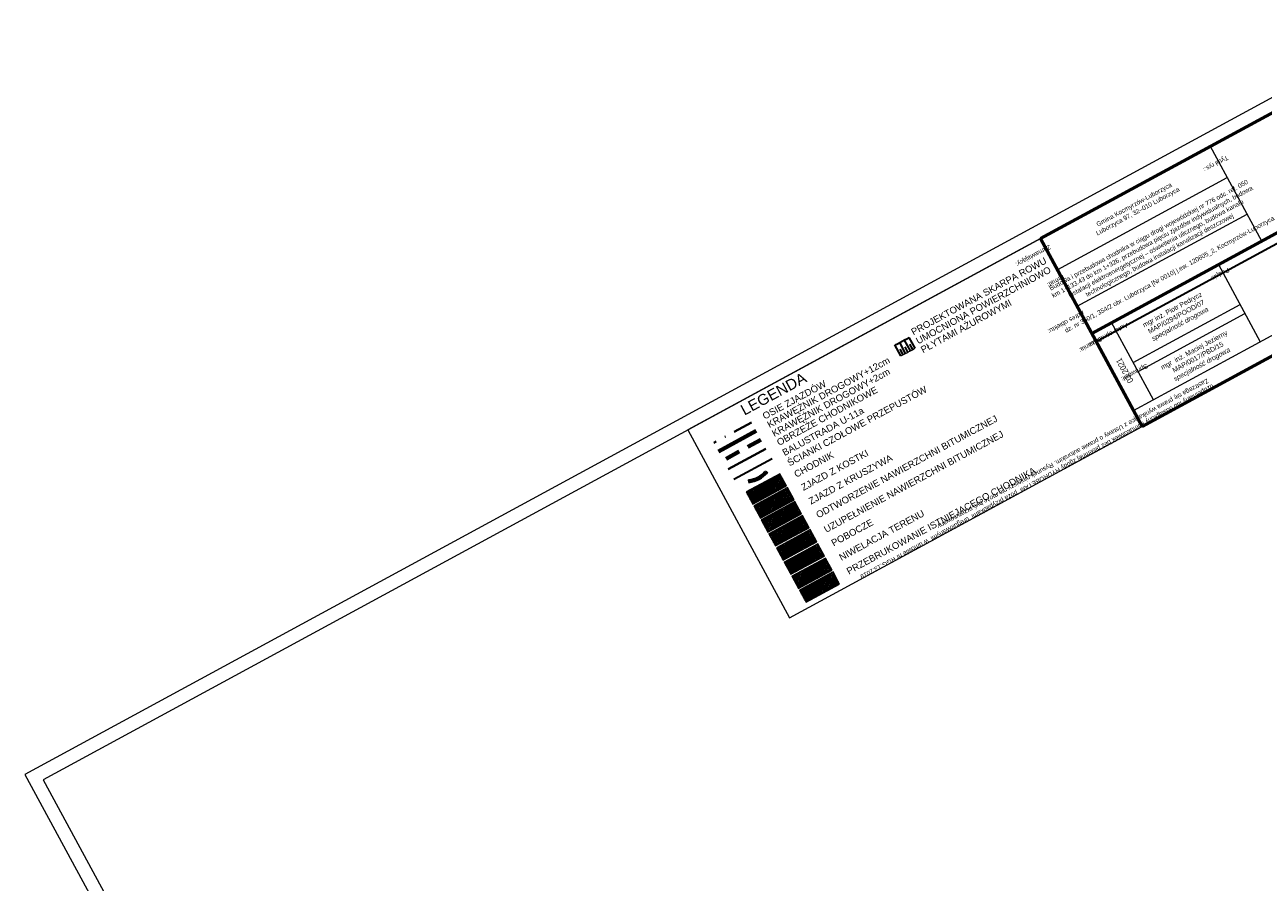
# Model space of a CAD drawing. Header units: metres. Extents: x 7437418 to 7437771, y 5556617 to 5556935.
# Tile 6 of 8: x 7437418 to 7437648, y 5556776 to 5556935. Entities that reach past the tile are written whole.
import ezdxf
from ezdxf.enums import TextEntityAlignment as Align

# ---------------------------------------------------------------- set-up
doc = ezdxf.new("R2010")
doc.units = ezdxf.units.M
doc.header["$MEASUREMENT"] = 0
for name, pattern in [('DGN Style 2', [4.597421, 2.758453, -1.838968]), ('DGN Style 3', [6.436389, 4.597421, -1.838968]), ('DGN Style 4', [7.360471, 3.677937, -1.838968, 0.004597, -1.838968])]:
    doc.linetypes.add(name, pattern=pattern)
for name, color, linetype, lineweight in [('_arkusz', 7, 'Continuous', 13), ('_legenda', 7, 'Continuous', 0), ('_tabela', 7, 'Continuous', 0), ('D_konstrukcja', 6, 'Continuous', 30), ('D_pobocze', 7, 'Continuous', 13), ('D_skarpa', 7, 'DGN Style 3', 30), ('D_skarpa-symbol', 7, 'Continuous', 30)]:
    doc.layers.add(name, color=color, linetype=linetype, lineweight=lineweight)
doc.layers.add('DS_chodniki przebrukowanie', color=7, linetype='Continuous', lineweight=0, true_color=0x00aaaa)
doc.styles.add('ROMANS', font='arial.ttf', dxfattribs={"width": 0.8})
doc.styles.add('Style-Arial', font='arial.ttf')

msp = doc.modelspace()

# ---------------------------------------------------------------- hatches: boundary and pattern name
at = {"layer": '_legenda', "linetype": 'Continuous', "lineweight": 0}
h = msp.add_hatch(dxfattribs=at)
h.set_pattern_fill('CROSSHATCH', color=4, style=0, pattern_type=2)
h.set_pattern_definition([(73.467, (7437555.7442, 5556848.29272), (-0.239664, 0.071143), []), (343.467, (7437555.7442, 5556848.29272), (0.071143, 0.239664), [])])
h.paths.add_polyline_path([(7437558.226, 5556851.751), (7437551.998, 5556848.374), (7437553.226, 5556846.11), (7437559.454, 5556849.487)])
h = msp.add_hatch(dxfattribs=at)
h.set_pattern_fill('CROSSHATCH', color=30, style=0, pattern_type=2)
h.set_pattern_definition([(73.467, (7437556.51716, 5556845.7899), (-0.239664, 0.071143), []), (343.467, (7437556.51716, 5556845.7899), (0.071143, 0.239664), [])])
h.paths.add_polyline_path([(7437559.623, 5556849.175), (7437553.395, 5556845.798), (7437554.623, 5556843.533), (7437560.851, 5556846.91)])
h = msp.add_hatch(dxfattribs=at)
h.set_pattern_fill('CROSSHATCH', color=2, style=0, pattern_type=2)
h.set_pattern_definition([(73.4667, (7437557.3002, 5556843.51726), (-0.239664, 0.071143), []), (343.4667, (7437557.3002, 5556843.51726), (0.071143, 0.239664), [])])
h.paths.add_polyline_path([(7437561.016, 5556846.607), (7437554.787, 5556843.23), (7437556.015, 5556840.965), (7437562.244, 5556844.342)])
h = msp.add_hatch(dxfattribs=at)
h.set_pattern_fill('CROSSHATCH', color=252, style=0, pattern_type=2)
h.set_pattern_definition([(73.467, (7437560.6986, 5556840.72988), (-0.239664, 0.071143), []), (343.467, (7437560.6986, 5556840.72988), (0.071143, 0.239664), [])])
h.paths.add_polyline_path([(7437562.414, 5556844.027), (7437556.186, 5556840.65), (7437557.414, 5556838.386), (7437563.642, 5556841.763)])
h = msp.add_hatch(dxfattribs=at)
h.set_pattern_fill('CROSSHATCH', color=250, style=0, pattern_type=2)
h.set_pattern_definition([(73.467, (7437561.395, 5556837.87083), (-0.239664, 0.071143), []), (343.467, (7437561.395, 5556837.87083), (0.071143, 0.239664), [])])
h.paths.add_polyline_path([(7437563.838, 5556841.401), (7437557.61, 5556838.024), (7437558.838, 5556835.76), (7437565.066, 5556839.137)])
h = msp.add_hatch(dxfattribs=at)
h.set_pattern_fill('CROSSHATCH', color=1, style=0, pattern_type=2)
h.set_pattern_definition([(73.4667, (7437564.34826, 5556837.27449), (-0.239664, 0.071143), []), (343.4667, (7437564.34826, 5556837.27449), (0.071143, 0.239664), [])])
h.paths.add_polyline_path([(7437565.262, 5556838.775), (7437559.034, 5556835.398), (7437560.262, 5556833.134), (7437566.49, 5556836.511)])
at = {"layer": '_legenda', "linetype": 'Continuous', "lineweight": 0, "true_color": 0x009c00}
h = msp.add_hatch(dxfattribs=at)
h.set_pattern_fill('CROSSHATCH', color=94, style=0, pattern_type=2)
h.set_pattern_definition([(73.4667, (7437564.9937, 5556832.76956), (-0.239664, 0.071143), []), (343.4667, (7437564.9937, 5556832.76956), (0.071143, 0.239664), [])])
h.paths.add_polyline_path([(7437566.686, 5556836.149), (7437560.457, 5556832.772), (7437561.685, 5556830.508), (7437567.914, 5556833.885)])
at = {"layer": 'D_konstrukcja'}
h = msp.add_hatch(dxfattribs=at)
h.set_pattern_fill('HATCH', color=256, style=0, pattern_type=2)
h.set_pattern_definition([(107.3676, (7437552.36197, 5556851.83416), (-0.214742, -0.067163), [])])
h.paths.add_polyline_path([(7437552.433, 5556850.595), (7437552.491, 5556850.149, 0.1780242), (7437555.933, 5556851.946), (7437555.932, 5556851.947), (7437555.6, 5556852.249, -0.178032)])
at = {"layer": 'DS_chodniki przebrukowanie', "linetype": 'Continuous', "lineweight": 0, "true_color": 0x00aaaa}
h = msp.add_hatch(dxfattribs=at)
h.set_pattern_fill('CROSSHATCH', color=134, style=0, pattern_type=2)
h.set_pattern_definition([(73.4667, (7437566.3774, 5556830.21766), (-0.239664, 0.071143), []), (343.4667, (7437566.3774, 5556830.21766), (0.071143, 0.239664), [])])
h.paths.add_polyline_path([(7437568.069, 5556833.598), (7437561.841, 5556830.221), (7437563.069, 5556827.956), (7437569.297, 5556831.333)])

# ---------------------------------------------------------------- linework, layer by layer
at = {"layer": '_arkusz', "flags": 128}
for points in [[(7437515.216, 5556617.416), (7437771.128, 5556756.173), (7437674.245, 5556934.858), (7437418.332, 5556796.101), (7437515.216, 5556617.416)], [(7437516.222, 5556620.805), (7437767.739, 5556757.179), (7437673.239, 5556931.468), (7437421.721, 5556795.095), (7437516.222, 5556620.805)]]:
    msp.add_lwpolyline(points, close=True, dxfattribs=at)
at = {"layer": '_legenda', "color": 1, "linetype": 'DGN Style 4', "lineweight": 40}
msp.add_line((7437552.977, 5556861.258), (7437546.009, 5556857.48), dxfattribs=at)
at = {"layer": '_legenda', "color": 18, "linetype": 'Continuous', "lineweight": 70, "true_color": 0x000000}
msp.add_line((7437553.836, 5556859.674), (7437546.867, 5556855.896), dxfattribs=at)
at = {"layer": '_legenda', "color": 18, "linetype": 'DGN Style 2', "lineweight": 70, "true_color": 0x000000}
msp.add_line((7437554.721, 5556858.041), (7437547.753, 5556854.263), dxfattribs=at)
at = {"layer": '_legenda', "color": 18, "linetype": 'Continuous', "lineweight": 40, "true_color": 0x000000}
msp.add_line((7437555.617, 5556856.389), (7437548.649, 5556852.611), dxfattribs=at)
at = {"layer": '_legenda', "color": 6, "linetype": 'Continuous', "lineweight": 30, "ltscale": 0.2}
msp.add_line((7437556.814, 5556854.512), (7437549.707, 5556850.658), dxfattribs=at)
at = {"layer": '_legenda', "flags": 128}
for points in [[(7437560.023, 5556825.103), (7437625.33, 5556860.513), (7437606.482, 5556895.273), (7437541.176, 5556859.863), (7437560.023, 5556825.103)], [(7437558.226, 5556851.751), (7437551.998, 5556848.374), (7437553.226, 5556846.11), (7437559.454, 5556849.487), (7437558.226, 5556851.751)], [(7437559.623, 5556849.175), (7437553.395, 5556845.798), (7437554.623, 5556843.533), (7437560.851, 5556846.91), (7437559.623, 5556849.175)], [(7437561.016, 5556846.607), (7437554.787, 5556843.23), (7437556.015, 5556840.965), (7437562.244, 5556844.342), (7437561.016, 5556846.607)], [(7437562.414, 5556844.027), (7437556.186, 5556840.65), (7437557.414, 5556838.386), (7437563.642, 5556841.763), (7437562.414, 5556844.027)], [(7437563.838, 5556841.401), (7437557.61, 5556838.024), (7437558.838, 5556835.76), (7437565.066, 5556839.137), (7437563.838, 5556841.401)], [(7437565.262, 5556838.775), (7437559.034, 5556835.398), (7437560.262, 5556833.134), (7437566.49, 5556836.511), (7437565.262, 5556838.775)], [(7437566.686, 5556836.149), (7437560.457, 5556832.772), (7437561.685, 5556830.508), (7437567.914, 5556833.885), (7437566.686, 5556836.149)], [(7437568.069, 5556833.598), (7437561.841, 5556830.221), (7437563.069, 5556827.956), (7437569.297, 5556831.333), (7437568.069, 5556833.598)]]:
    msp.add_lwpolyline(points, close=True, dxfattribs=at)
at = {"layer": '_tabela', "lineweight": 53}
for p, q in [((7437615.988, 5556877.741), (7437682.744, 5556913.937)), ((7437606.482, 5556895.273), (7437625.33, 5556860.513))]:
    msp.add_line(p, q, dxfattribs=at)
at = {"layer": '_tabela', "lineweight": 30}
msp.add_line((7437616.802, 5556876.24), (7437683.558, 5556912.435), dxfattribs=at)
at = {"layer": '_tabela', "lineweight": 13}
for p, q in [((7437647.492, 5556894.822), (7437637.986, 5556912.354)), ((7437609.708, 5556889.576), (7437641.106, 5556906.6)), ((7437613.272, 5556882.75), (7437644.776, 5556899.831)), ((7437627.411, 5556865.455), (7437619.668, 5556879.736))]:
    msp.add_line(p, q, dxfattribs=at)
at = {"layer": '_tabela'}
msp.add_line((7437623.732, 5556863.46), (7437690.488, 5556899.655), dxfattribs=at)
at = {"layer": '_tabela', "lineweight": 53, "flags": 128}
for points in [[(7437606.482, 5556895.273), (7437673.239, 5556931.468)], [(7437625.33, 5556860.513), (7437692.086, 5556896.708)]]:
    msp.add_lwpolyline(points, dxfattribs=at)
at = {"layer": '_tabela', "lineweight": 13, "flags": 128}
for points in [[(7437639.459, 5556890.467), (7437647.203, 5556876.186)], [(7437623.682, 5556872.332), (7437643.474, 5556883.063)], [(7437624.589, 5556870.661), (7437644.38, 5556881.392)]]:
    msp.add_lwpolyline(points, dxfattribs=at)
at = {"layer": 'D_konstrukcja'}
for p, q in [((7437555.6, 5556852.249), (7437555.933, 5556851.946)), ((7437552.433, 5556850.595), (7437552.491, 5556850.149))]:
    msp.add_line(p, q, dxfattribs=at)
for radius in [5.175, 5.625]:
    msp.add_arc((7437551.768, 5556855.727), radius, 277.38279, 317.76166, dxfattribs=at)
at = {"layer": 'D_pobocze', "flags": 128}
msp.add_lwpolyline([(7437580.636, 5556873.549), (7437581.268, 5556873.891, 0.0016378), (7437583.272, 5556874.983)], format="xyb", dxfattribs=at)
at = {"layer": 'D_skarpa', "flags": 128}
msp.add_lwpolyline([(7437579.537, 5556875.584), (7437579.566, 5556875.599), (7437580.01, 5556875.828), (7437580.452, 5556876.056), (7437580.891, 5556876.282), (7437581.331, 5556876.508), (7437581.77, 5556876.735), (7437582.193, 5556876.953)], dxfattribs=at)
at = {"layer": 'D_skarpa-symbol', "flags": 128}
for points in [[(7437580.636, 5556873.549), (7437579.537, 5556875.584)], [(7437581.516, 5556874.026), (7437580.421, 5556876.04)], [(7437581.076, 5556873.787), (7437580.528, 5556874.8)], [(7437582.394, 5556874.505), (7437581.307, 5556876.496)], [(7437581.955, 5556874.265), (7437581.41, 5556875.267)], [(7437583.272, 5556874.983), (7437582.193, 5556876.953)], [(7437582.833, 5556874.744), (7437582.291, 5556875.734)]]:
    msp.add_lwpolyline(points, dxfattribs=at)

# ---------------------------------------------------------------- texts
at = {"layer": '_legenda', "style": 'Style-Arial'}
for s, height, p in [('KRAWĘŻNIK DROGOWY+12cm', 1.25, (7437555.997, 5556860.728)), ('KRAWĘŻNIK DROGOWY+2cm', 1.25, (7437556.883, 5556859.095)), ('LEGENDA', 2, (7437551.176, 5556863.364)), ('OSIE ZJAZDÓW', 1.25, (7437555.139, 5556862.312)), ('OBRZEŻE CHODNIKOWE', 1.25, (7437557.779, 5556857.443)), ('BALUSTRADA U-11a', 1.25, (7437558.8, 5556855.559)), ('ODTWORZENIE NAWIERZCHNI BITUMICZNEJ', 1.25, (7437565.052, 5556844.028)), ('UZUPEŁNIENIE NAWIERZCHNI BITUMICZNEJ', 1.25, (7437566.511, 5556841.337)), ('CHODNIK', 1.25, (7437560.976, 5556851.545)), ('ZJAZD Z KOSTKI', 1.25, (7437562.293, 5556849.117)), ('ZJAZD Z KRUSZYWA', 1.25, (7437563.677, 5556846.565)), ('PRZEBRUKOWANIE ISTNIEJĄCEGO CHODNIKA', 1.25, (7437570.702, 5556833.607)), ('POBOCZE', 1.25, (7437567.872, 5556838.827)), ('NIWELACJA TERENU', 1.25, (7437569.319, 5556836.159))]:
    msp.add_text(s, height=height, rotation=28.46675, dxfattribs=at).set_placement(p, align=Align.MIDDLE_LEFT)
at = {"layer": '_legenda', "char_height": 1.25, "attachment_point": 4, "rotation": 28.46675, "line_spacing_factor": 0.9, "style": 'Style-Arial'}
for s, insert in [('PROJEKTOWANA SKARPA ROWU\\PUMOCNIONA POWIERZCHNIOWO\\PPŁYTAMI AŻUROWYMI', (7437583.563, 5556876.234)), ('ŚCIANKI CZOŁOWE PRZEPUSTÓW', (7437559.729, 5556853.638))]:
    msp.add_mtext(s, dxfattribs=dict(at, insert=insert))
at = {"layer": '_tabela', "style": 'ROMANS', "width": 0.8}
for s, height, p in [('Tytuł rys.:', 0.84375, (7437641.008, 5556910.711)), ('Zamawiający:', 0.84375, (7437608.131, 5556894.164)), ('Temat:', 0.8437, (7437610.836, 5556888.707)), ('Adres obiektu:', 0.84375, (7437614.363, 5556881.951)), ('Zastrzega się prawa wynikające z Ustawy o prawie autorskim. Rysunek niniejszy nie może być przerysowany,', 0.84375, (7437637.351, 5556869.393))]:
    msp.add_text(s, height=height, rotation=208.46675, dxfattribs=at).set_placement(p)
for s, height, p in [('Podpis', 0.8437, (7437639.623, 5556889.059)), ('Autor opracowania:', 0.84375, (7437617.973, 5556877.287)), ('Data', 0.8437, (7437616.51, 5556876.528)), ('Sprawdził:', 0.8437, (7437623.732, 5556870.837)), ('uzupełniany lub odstąpiony komukolwiek bez pisemnej zgody HYDROBETAM  poza przypadkami  uregulowanymi  w umowie nr RGG.13.2019', 0.84375, (7437605.665, 5556850.664))]:
    msp.add_text(s, height=height, rotation=208.46675, dxfattribs=at).set_placement(p, align=Align.CENTER)
at = {"layer": '_tabela', "lineweight": 30, "attachment_point": 5, "style": 'ROMANS'}
for s, insert, char_height, width, rotation in [('\\H1x;\\W0.8;Gmina Kocmyrzów-Luborzyca\\PLuborzyca 97, 32–010 Luborzyca', (7437624.233, 5556900.868), 0.84375, 34.32808, 28.46675), ('\\H1x;\\W0.8;Budowa i przebudowa chodnika w ciągu drogi wojewódzkiej nr 776 odc. ref. 050 km 1+133.43 do km 1+326, przebudowa pięciu zjazdów indywidualnych, budowa instalacji elektroenergetycznej – oświetlenia ulicznego, budowa kanału technologicznego, budowa instalacji kanalizacji deszczowej', (7437627.603, 5556893.98), 0.84375, 34.32808, 28.46675), ('\\H1x;\\W0.8;dz. nr 350/1, 354/2 obr. Luborzyca [Nr 0010] j.ew. 120605_2, Kocmyrzów-Luborzyca', (7437630.463, 5556888.573), 0.84375, 35.83631, 28.46675), ('\\H1x;\\W0.8;mgr inż. Piotr Pedrycz\\PMAP/0294/POOD/07\\P\\fArial|b0|i1|c238238|p39;specjalność drogowa', (7437631.7, 5556880.7), 0.9, 24.66255, 28.46675), ('\\H1x;\\W0.8;mgr  inż. Maciej Jezierny\\PMAP/0017/PBD/15\\P\\fArial|b0|i1|c238238|p39;specjalność drogowa', (7437635.729, 5556873.228), 0.9, 24.66255, 28.46675), ('\\H1x;\\W0.8;03.2021', (7437622.107, 5556870.847), 1.125, 14.53746, 118.46675)]:
    msp.add_mtext(s, dxfattribs=dict(at, insert=insert, char_height=char_height, width=width, rotation=rotation))

doc.saveas('drawing.dxf')
